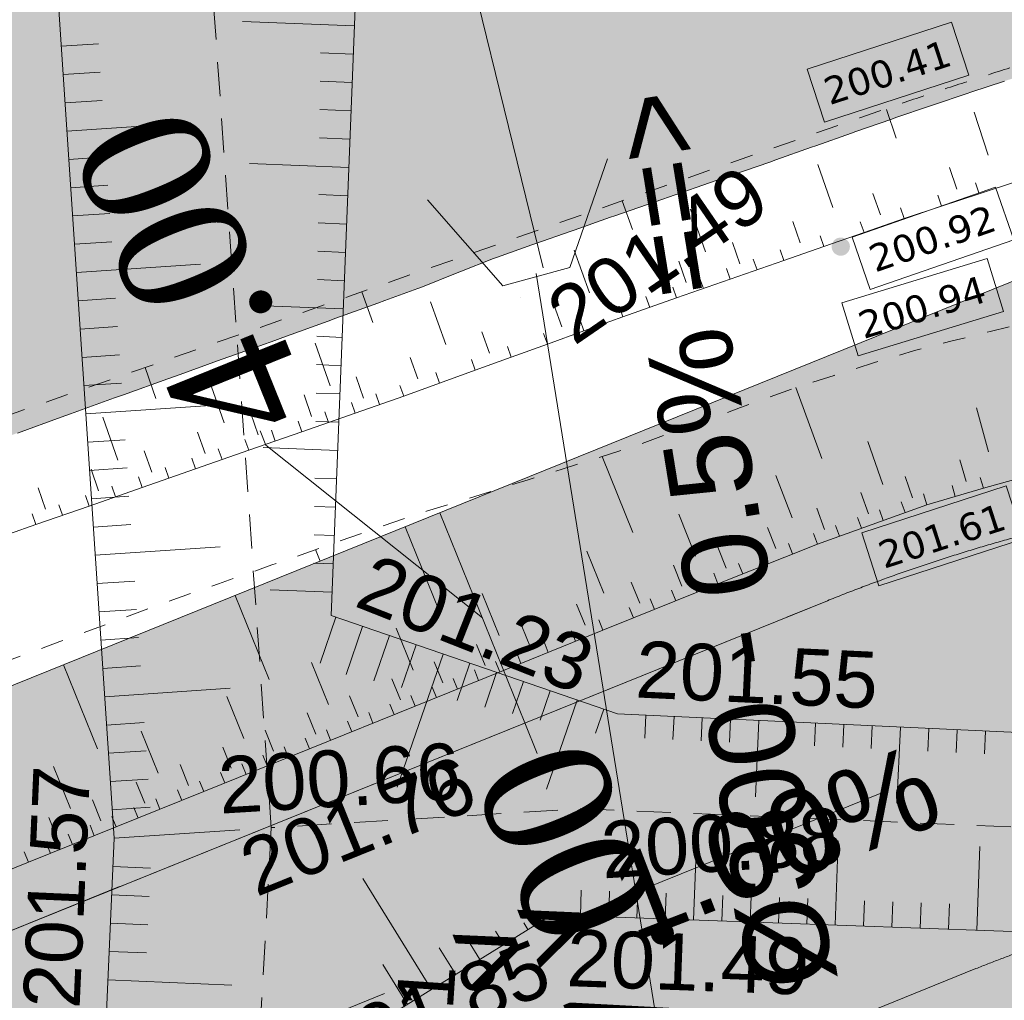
# Model space of a CAD drawing. Header units: millimetres. Extents: x -446952 to 537903, y -185749 to 168493.
# Tile 70 of 155: x 48869 to 66240, y 95243 to 112543. Entities that reach past the tile are written whole.
import ezdxf
from ezdxf.xclip import XClip

# ---------------------------------------------------------------- set-up
doc = ezdxf.new("R2010")
doc.units = ezdxf.units.MM
doc.header["$MEASUREMENT"] = 0
doc.header["$XCLIPFRAME"] = 0
for name, pattern in [('AXES', [101600, 63500, -12700, 12700, -12700]), ('CACHE2', [9525, 6350, -3175]), ('FOSSE', [1000, 600, -400]), ('Grille', [800, 400, -400]), ('Wipeout_Contour', [1000, 0, -1000])]:
    doc.linetypes.add(name, pattern=pattern)
for name, color, linetype in [('02 AF-17-0322 ZAE POMME- CHANTIER-2018-09-26_2_-1-PAP-SURFACES-VOIRIE', 7, 'Continuous'), ('02 AF-17-0322 ZAE POMME- CHANTIER-2018-09-26_2_0000-VALORIS-NOUE DERIV BASSIN', 7, 'Continuous'), ('02 AF-17-0322 ZAE POMME- CHANTIER-2018-09-26_2_0000-VALORIS-NOUE DERIV BASSIN EAU MAX RETENTION', 7, 'Continuous'), ('02 AF-17-0322 ZAE POMME- CHANTIER-2018-09-26_2_0000-VALORIS-NOUE DERIV BASSIN TEXTE ET COTES', 7, 'Continuous'), ('02 AF-17-0322 ZAE POMME- CHANTIER-2018-09-26_2_01-PAP- BORDURE CAN CS1 ET PANNEAU SIGNAL', 7, 'Continuous'), ('02 AF-17-0322 ZAE POMME- CHANTIER-2018-09-26_2_01-PAP- BORDURE T2', 7, 'Continuous'), ('02 AF-17-0322 ZAE POMME- CHANTIER-2018-09-26_2_01-PAP- NIVELLEMENT', 7, 'Continuous'), ('02 AF-17-0322 ZAE POMME- CHANTIER-2018-09-26_2_01-PAP- REVET EV', 7, 'Continuous'), ('02 AF-17-0322 ZAE POMME- CHANTIER-2018-09-26_2_01-PAP- REVET VOIE', 7, 'Continuous'), ('02 AF-17-0322 ZAE POMME- CHANTIER-2018-09-26_2_01-PAP-COTATION', 7, 'Continuous'), ('02 AF-17-0322 ZAE POMME- CHANTIER-2018-09-26_2_01-PAP-FILAIRE VOIE', 7, 'Continuous'), ('02 AF-17-0322 ZAE POMME- CHANTIER-2018-09-26_2_01-PAP-MARQUAGE AU SOL', 7, 'Continuous'), ('02 AF-17-0322 ZAE POMME- CHANTIER-2018-09-26_2_02-PAP-EP PROJET', 7, 'Continuous'), ('02 AF-17-0322 ZAE POMME- CHANTIER-2018-09-26_2_02-PAP-EP TEXTE POUR 2000°', 7, 'Continuous'), ('02 AF-17-0322 ZAE POMME- CHANTIER-2018-09-26_2_2D - Dessins placés - Géomètre.2D', 7, 'Continuous'), ('02 AF-17-0322 ZAE POMME- CHANTIER-2018-09-26_2_Defpoints', 7, 'Continuous'), ('02 AF-17-0322 ZAE POMME- CHANTIER-2018-09-26_2_X-PTS TOPO-TEXTE TOPOALT', 7, 'Continuous'), ('02 AF-17-0322 ZAE POMME- CHANTIER-2018-09-26_2_X-PTS TOPO-TOPOPOINT', 7, 'Continuous'), ('02 AF-17-0322 ZAE POMME- CHANTIER-2018-09-26_2_Y-FDP TOPO-TOP_AXE_FOSSE', 7, 'Continuous'), ('02 AF-17-0322 ZAE POMME- CHANTIER-2018-09-26_2_Y-FDP TOPO-TOP_BARBULE', 7, 'Continuous'), ('02 AF-17-0322 ZAE POMME- CHANTIER-2018-09-26_2_Y-FDP TOPO-TOP_TALUS', 7, 'Continuous'), ('02 AF-17-0322 ZAE POMME- CHANTIER-2018-09-26_2_ZZ- PAP ALT PTS PROJET', 7, 'Continuous'), ('2D - Dessins placés - Géomètre.2D', 7, 'Continuous')]:
    doc.layers.add(name, color=color, linetype=linetype)
doc.styles.add('STYLE_GENERE_1', font='txt')
doc.styles.add('STYLE_GENERE_3', font='verdana.ttf')
doc.styles.add('STYLE_GENERE_4', font='txt')

# ---------------------------------------------------------------- blocks, each defined once
blk = doc.blocks.new('Dessin_1_2', base_point=(-56559339, -2771872408))
at = {"color": 254, "linetype": 'Wipeout_Contour', "lineweight": 0, "ltscale": 2094265.569888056}
blk.add_wipeout([(-446952, -185749), (537903, -185749), (537903, 168493), (-446952, 168064)], dxfattribs=at).dxf.layer = '02 AF-17-0322 ZAE POMME- CHANTIER-2018-09-26_2_2D - Dessins placés - Géomètre.2D'
at = {"layer": '02 AF-17-0322 ZAE POMME- CHANTIER-2018-09-26_2_0000-VALORIS-NOUE DERIV BASSIN EAU MAX RETENTION', "linetype": 'Continuous', "lineweight": 15}
blk.add_hatch(color=255, dxfattribs=at).paths.add_polyline_path([(22336, 98100), (22382, 98110), (22909, 98221), (23193, 98281), (23726, 98394), (24005, 98453), (24573, 98572), (24864, 98633), (27530, 99191), (30466, 99806), (31445, 100011), (32422, 100224), (33376, 100442), (34327, 100668), (35277, 100904), (35926, 101070), (36575, 101241), (37222, 101415), (37840, 101587), (38032, 101640), (38653, 101818), (38841, 101872), (39465, 102056), (39649, 102110), (40179, 102271), (40331, 102317), (40863, 102483), (41012, 102529), (41546, 102699), (41692, 102745), (42371, 102967), (43049, 103193), (43726, 103423), (44493, 103691), (45259, 103965), (50698, 105925), (54449, 107275), (55190, 107543), (55312, 107587), (55891, 107799), (55978, 107832), (56559, 108065), (56635, 108097), (57230, 108328), (57299, 108356), (57904, 108568), (57972, 108593), (58582, 108807), (58651, 108832), (59295, 109057), (59368, 109084), (62210, 110068), (63546, 110542), (63622, 110569), (64328, 110816), (64989, 111043), (65650, 111264), (66311, 111481), (67020, 111708), (67729, 111929), (68438, 112145), (69287, 112397), (70136, 112640), (70985, 112876), (71835, 113105), (72621, 113309), (73407, 113507), (74194, 113699), (74952, 113862), (75012, 113875), (75792, 114060), (76573, 114239), (77554, 114446), (78536, 114642), (79519, 114829), (80503, 115007), (81488, 115174), (82473, 115333), (83460, 115482), (84447, 115621), (85435, 115751), (85545, 115764), (90049, 117938), (90551, 118346), (90928, 118520), (91349, 118845), (91802, 119045), (92151, 119301), (92663, 119516), (92953, 119512), (93502, 119756), (93775, 119733), (97909, 121711), (97130, 121651), (97128, 121651), (96261, 121584), (96257, 121583), (95392, 121517), (95385, 121516), (94522, 121450), (94514, 121449), (93653, 121383), (93642, 121382), (92820, 121319), (92807, 121318), (92001, 121256), (91987, 121255), (91169, 121189), (91152, 121188), (90337, 121122), (90318, 121121), (89504, 121056), (89483, 121054), (88680, 120990), (88657, 120988), (87855, 120924), (87830, 120922), (87031, 120858), (87004, 120856), (86048, 120779), (86011, 120777), (85059, 120701), (85019, 120698), (84071, 120622), (84027, 120619), (83082, 120543), (83035, 120540), (82093, 120465), (82043, 120461), (81105, 120386), (81051, 120382), (80117, 120308), (80059, 120304), (79128, 120229), (79067, 120225), (78140, 120151), (78074, 120147), (77152, 120073), (77082, 120068), (76164, 119995), (76090, 119990), (75361, 119932), (75300, 119928), (74573, 119870), (74509, 119866), (73771, 119809), (73704, 119804), (72976, 119748), (72906, 119743), (72182, 119688), (72109, 119682), (71387, 119627), (71312, 119622), (70532, 119562), (70449, 119556), (69671, 119497), (69586, 119490), (68811, 119431), (68722, 119425), (67950, 119366), (67859, 119359), (67215, 119310), (67137, 119304), (66494, 119255), (66414, 119249), (65773, 119200), (65692, 119194), (65095, 119149), (65017, 119143), (64422, 119097), (64343, 119091), (63749, 119046), (63668, 119040), (63034, 118992), (62946, 118985), (62314, 118937), (62224, 118930), (61594, 118882), (61503, 118875), (60661, 118811), (60535, 118801), (59696, 118738), (59567, 118728), (58732, 118664), (58600, 118654), (57829, 118595), (57700, 118585), (56940, 118528), (56810, 118518), (56051, 118460), (55918, 118450), (55171, 118321), (55037, 118298), (54298, 118152), (54160, 118126), (53413, 117978), (53270, 117951), (52478, 117794), (52324, 117764), (51517, 117605), (51357, 117574), (50554, 117415), (50389, 117384), (49591, 117226), (49422, 117194), (48628, 117037), (48454, 117004), (47668, 116848), (47489, 116814), (46708, 116659), (46525, 116625), (45748, 116471), (45560, 116435), (44788, 116283), (44595, 116246), (43828, 116094), (43630, 116057), (43006, 115933), (42841, 115902), (42219, 115779), (42051, 115747), (41433, 115625), (41261, 115593), (40719, 115486), (40565, 115456), (40026, 115350), (39869, 115320), (39333, 115214), (39173, 115184), (38641, 115079), (38478, 115048), (37949, 114944), (37784, 114913), (37258, 114809), (37090, 114777), (36471, 114655), (36270, 114616), (35654, 114495), (35449, 114456), (34836, 114335), (34628, 114295), (34140, 114199), (33971, 114166), (33485, 114071), (33315, 114038), (32830, 113943), (32658, 113909), (31954, 113771), (31698, 113721), (30999, 113584), (30739, 113534), (30044, 113397), (29779, 113346), (29073, 113207), (28798, 113154), (28096, 113016), (27817, 112962), (27119, 112825), (26836, 112770), (26142, 112634), (25854, 112578), (25166, 112443), (24873, 112386), (24251, 112264), (23982, 112211), (23364, 112090), (23090, 112037), (22476, 111917), (22199, 111863), (21594, 111744), (21315, 111690), (20721, 111573), (20440, 111519), (19850, 111403), (19566, 111348), (18979, 111233), (18970, 111231), (19051, 110836), (21270, 102327), (22193, 98789), (22319, 98183)])
blk.add_hatch(color=255, dxfattribs=at).paths.add_polyline_path([(22336, 98100), (22382, 98110), (22909, 98221), (23193, 98281), (23726, 98394), (24005, 98453), (24573, 98572), (24864, 98633), (27530, 99191), (30466, 99806), (31445, 100011), (32422, 100224), (33376, 100442), (34327, 100668), (35277, 100904), (35926, 101070), (36575, 101241), (37222, 101415), (37840, 101587), (38032, 101640), (38653, 101818), (38841, 101872), (39465, 102056), (39649, 102110), (40179, 102271), (40331, 102317), (40863, 102483), (41012, 102529), (41546, 102699), (41692, 102745), (42371, 102967), (43049, 103193), (43726, 103423), (44493, 103691), (45259, 103965), (50698, 105925), (54449, 107275), (55190, 107543), (55312, 107587), (55891, 107799), (55978, 107832), (56559, 108065), (56635, 108097), (57230, 108328), (57299, 108356), (57904, 108568), (57972, 108593), (58582, 108807), (58651, 108832), (59295, 109057), (59368, 109084), (62210, 110068), (63546, 110542), (63622, 110569), (64328, 110816), (64989, 111043), (65650, 111264), (66311, 111481), (67020, 111708), (67729, 111929), (68438, 112145), (69287, 112397), (70136, 112640), (70985, 112876), (71835, 113105), (72621, 113309), (73407, 113507), (74194, 113699), (74952, 113862), (75012, 113875), (75792, 114060), (76573, 114239), (77554, 114446), (78536, 114642), (79519, 114829), (80503, 115007), (81488, 115174), (82473, 115333), (83460, 115482), (84447, 115621), (85435, 115751), (85545, 115764), (90049, 117938), (90551, 118346), (90928, 118520), (91349, 118845), (91802, 119045), (92151, 119301), (92663, 119516), (92953, 119512), (93502, 119756), (93775, 119733), (97909, 121711), (97130, 121651), (97128, 121651), (96261, 121584), (96257, 121583), (95392, 121517), (95385, 121516), (94522, 121450), (94514, 121449), (93653, 121383), (93642, 121382), (92820, 121319), (92807, 121318), (92001, 121256), (91987, 121255), (91169, 121189), (91152, 121188), (90337, 121122), (90318, 121121), (89504, 121056), (89483, 121054), (88680, 120990), (88657, 120988), (87855, 120924), (87830, 120922), (87031, 120858), (87004, 120856), (86048, 120779), (86011, 120777), (85059, 120701), (85019, 120698), (84071, 120622), (84027, 120619), (83082, 120543), (83035, 120540), (82093, 120465), (82043, 120461), (81105, 120386), (81051, 120382), (80117, 120308), (80059, 120304), (79128, 120229), (79067, 120225), (78140, 120151), (78074, 120147), (77152, 120073), (77082, 120068), (76164, 119995), (76090, 119990), (75361, 119932), (75300, 119928), (74573, 119870), (74509, 119866), (73771, 119809), (73704, 119804), (72976, 119748), (72906, 119743), (72182, 119688), (72109, 119682), (71387, 119627), (71312, 119622), (70532, 119562), (70449, 119556), (69671, 119497), (69586, 119490), (68811, 119431), (68722, 119425), (67950, 119366), (67859, 119359), (67215, 119310), (67137, 119304), (66494, 119255), (66414, 119249), (65773, 119200), (65692, 119194), (65095, 119149), (65017, 119143), (64422, 119097), (64343, 119091), (63749, 119046), (63668, 119040), (63034, 118992), (62946, 118985), (62314, 118937), (62224, 118930), (61594, 118882), (61503, 118875), (60661, 118811), (60535, 118801), (59696, 118738), (59567, 118728), (58732, 118664), (58600, 118654), (57829, 118595), (57700, 118585), (56940, 118528), (56810, 118518), (56051, 118460), (55918, 118450), (55171, 118321), (55037, 118298), (54298, 118152), (54160, 118126), (53413, 117978), (53270, 117951), (52478, 117794), (52324, 117764), (51517, 117605), (51357, 117574), (50554, 117415), (50389, 117384), (49591, 117226), (49422, 117194), (48628, 117037), (48454, 117004), (47668, 116848), (47489, 116814), (46708, 116659), (46525, 116625), (45748, 116471), (45560, 116435), (44788, 116283), (44595, 116246), (43828, 116094), (43630, 116057), (43006, 115933), (42841, 115902), (42219, 115779), (42051, 115747), (41433, 115625), (41261, 115593), (40719, 115486), (40565, 115456), (40026, 115350), (39869, 115320), (39333, 115214), (39173, 115184), (38641, 115079), (38478, 115048), (37949, 114944), (37784, 114913), (37258, 114809), (37090, 114777), (36471, 114655), (36270, 114616), (35654, 114495), (35449, 114456), (34836, 114335), (34628, 114295), (34140, 114199), (33971, 114166), (33485, 114071), (33315, 114038), (32830, 113943), (32658, 113909), (31954, 113771), (31698, 113721), (30999, 113584), (30739, 113534), (30044, 113397), (29779, 113346), (29073, 113207), (28798, 113154), (28096, 113016), (27817, 112962), (27119, 112825), (26836, 112770), (26142, 112634), (25854, 112578), (25166, 112443), (24873, 112386), (24251, 112264), (23982, 112211), (23364, 112090), (23090, 112037), (22476, 111917), (22199, 111863), (21594, 111744), (21315, 111690), (20721, 111573), (20440, 111519), (19850, 111403), (19566, 111348), (18979, 111233), (18970, 111231), (19051, 110836), (21270, 102327), (22193, 98789), (22319, 98183)])
at = {"layer": '02 AF-17-0322 ZAE POMME- CHANTIER-2018-09-26_2_0000-VALORIS-NOUE DERIV BASSIN TEXTE ET COTES', "linetype": 'Continuous', "lineweight": 15}
for points in [[(63061, 110733, 1), (62798, 110551, 1)], [(63487, 108630, 1), (63223, 108448, 1)], [(63612, 106579, 1), (63349, 106398, 1)], [(63959, 103666, 1), (63695, 103485, 1)]]:
    blk.add_hatch(color=7, dxfattribs=at).paths.add_polyline_path(points)
at = {"layer": '02 AF-17-0322 ZAE POMME- CHANTIER-2018-09-26_2_01-PAP- REVET EV', "linetype": 'Continuous', "lineweight": 15, "true_color": 0xa2a233}
for points in [[(-63170, 80280), (-63242, 77481), (-41873, 76928, 0.060082), (-29238, 78120), (36796, 92482, 0.04246), (45383, 95129), (63118, 102292, -0.079278), (72332, 104408), (88296, 105486), (98071, 109153), (133989, 111579), (144168, 109260), (180087, 111685), (189862, 115352), (225780, 117778), (235959, 115459), (249828, 116396, 0.02499), (256128, 117139), (293331, 123425, -0.50605), (328592, 88023), (332309, 87422), (340488, 135449), (255462, 121083, -0.02499), (249559, 120387), (66650, 108033), (34400, 95007), (-13410, 84428), (-35779, 79893)], [(-63475, 68484, 0.414214), (-62501, 67458), (-42132, 66931, 0.060082), (-27113, 68349), (38921, 82710, 0.04246), (49128, 85857), (66863, 93020, -0.079278), (73006, 94431), (250502, 106419, 0.02499), (257794, 107279), (294459, 113473, -0.511687), (318710, 89553), (296240, -55550), (281365, -144134, 0.147477), (285971, -134819), (299201, -56028), (321675, 89094, 0.504374), (294497, 116522), (257294, 110237, -0.02499), (250300, 109412), (72804, 97424, 0.079278), (65740, 95802), (48004, 88638, -0.04246), (38284, 85642), (-27750, 71280, -0.060082), (-42054, 69930), (-63423, 70483)]]:
    blk.add_hatch(color=55, dxfattribs=at).paths.add_polyline_path(points)
at = {"layer": '02 AF-17-0322 ZAE POMME- CHANTIER-2018-09-26_2_01-PAP- REVET VOIE', "linetype": 'Continuous', "lineweight": 15, "true_color": 0xe8e8e8}
blk.add_hatch(color=254, dxfattribs=at).paths.add_polyline_path([(-127964, -74078, -0.246824), (-143938, -79120), (-101676, -86792, -0.418387), (-116091, -65592), (-93615, 47980, -0.343506), (-67600, 70507, -0.019452), (-65423, 70535), (-42054, 69930, 0.060082), (-27750, 71280), (38284, 85642, 0.04246), (48004, 88638), (65740, 95802, -0.079278), (72804, 97424), (250300, 109412, 0.02499), (257294, 110237), (294497, 116522, -0.504374), (321675, 89094), (299201, -56028), (285971, -134819, -0.40927), (265363, -149699), (307127, -157458, -0.40792), (292737, -136794), (306112, -57143), (328592, 88023, 0.50605), (293331, 123425), (256128, 117139, -0.02499), (249828, 116396), (72332, 104408, 0.079278), (63118, 102292), (45383, 95129, -0.04246), (36796, 92482), (-29238, 78120, -0.060082), (-41873, 76928), (-65241, 77533, 0.058037), (-73306, 76804, 0.30098), (-100482, 49339), (-123090, -64900, -0.147477)])
at = {"layer": '02 AF-17-0322 ZAE POMME- CHANTIER-2018-09-26_2_-1-PAP-SURFACES-VOIRIE', "color": 7, "linetype": 'Continuous', "lineweight": 15, "flags": 128}
for points in [[(-116091, -65592), (-111232, -41039), (-109291, -31230), (-105796, -13572), (-102302, 4085), (-100360, 13895), (-93615, 47980, -0.343506), (-67600, 70507, -0.019452), (-65423, 70535), (-63423, 70483), (-42054, 69930, 0.060082), (-27750, 71280), (38284, 85642, 0.04246), (48004, 88638), (65740, 95802, -0.079278), (72804, 97424), (250300, 109412, 0.02499)], [(88296, 105486), (72332, 104408, 0.079278), (63118, 102292), (45383, 95129, -0.04246), (36796, 92482), (-29238, 78120, -0.060082), (-41873, 76928), (-63242, 77481), (-65241, 77533, 0.058037), (-73306, 76804, 0.30098), (-100482, 49339), (-123090, -64900, -0.147477)]]:
    blk.add_lwpolyline(points, format="xyb", dxfattribs=at)
at = {"layer": '02 AF-17-0322 ZAE POMME- CHANTIER-2018-09-26_2_0000-VALORIS-NOUE DERIV BASSIN', "color": 7, "linetype": 'Continuous', "lineweight": 15}
for p, q in [((64330, 110450), (64160, 110960)), ((65953, 110152), (65708, 110913)), ((63215, 109231), (62953, 109987)), ((65400, 109554), (65275, 109934)), ((65794, 109473), (65732, 109663)), ((64053, 109100), (63923, 109478)), ((65132, 109255), (65069, 109445)), ((59680, 108841), (59500, 109348)), ((60970, 108448), (60706, 109203)), ((64471, 109033), (64407, 109222)), ((62639, 108607), (62507, 108985)), ((63765, 108789), (63699, 108978)), ((61576, 108236), (61444, 108613)), ((63058, 108542), (62992, 108731)), ((58922, 107726), (58653, 108479)), ((62352, 108295), (62286, 108484)), ((60629, 107905), (60497, 108282)), ((61878, 108130), (61812, 108318)), ((61405, 107964), (61339, 108153)), ((59681, 107574), (59548, 107951)), ((60931, 107799), (60865, 107988)), ((55099, 107201), (54907, 107743)), ((60458, 107633), (60392, 107822)), ((56389, 106810), (56119, 107563)), ((59984, 107468), (59918, 107657)), ((58434, 107124), (58297, 107500)), ((59511, 107302), (59444, 107491)), ((58824, 107054), (58756, 107242)), ((57156, 106661), (57020, 107037)), ((54344, 106084), (54080, 106839)), ((58180, 106819), (58111, 107007)), ((57541, 106587), (57473, 106775)), ((55894, 106206), (55759, 106582)), ((56907, 106358), (56839, 106546)), ((51273, 105858), (51081, 106407)), ((56278, 106131), (56211, 106320)), ((52476, 105431), (52212, 106186)), ((54935, 105867), (54803, 106244)), ((55644, 105903), (55577, 106092)), ((63022, 104801), (62563, 106052)), ((54017, 105545), (53885, 105923)), ((55216, 105753), (55149, 105942)), ((54318, 105439), (54252, 105627)), ((54788, 105603), (54722, 105791)), ((65961, 104922), (65749, 105693)), ((50598, 104774), (50334, 105530)), ((53078, 105217), (52946, 105595)), ((53848, 105274), (53782, 105463)), ((53378, 105110), (53312, 105299)), ((52138, 104889), (52006, 105266)), ((52909, 104946), (52843, 105135)), ((64099, 104344), (63834, 105099)), ((51198, 104561), (51067, 104938)), ((52439, 104782), (52373, 104971)), ((51969, 104618), (51903, 104807)), ((59686, 103494), (59145, 104835)), ((65567, 104396), (65456, 104780)), ((50261, 104233), (50129, 104611)), ((51499, 104454), (51433, 104643)), ((51030, 104290), (50964, 104478)), ((62497, 103756), (62210, 104503)), ((64619, 104106), (64489, 104485)), ((65871, 104276), (65817, 104469)), ((49324, 103906), (49192, 104283)), ((50561, 104126), (50495, 104315)), ((65374, 104131), (65318, 104323)), ((50093, 103962), (50027, 104151)), ((63843, 103828), (63708, 104204)), ((64876, 103986), (64815, 104176)), ((49624, 103799), (49558, 103987)), ((63069, 103550), (62931, 103925)), ((64104, 103709), (64036, 103897)), ((64490, 103847), (64423, 104036)), ((49156, 103635), (49090, 103824)), ((60794, 103079), (60495, 103821)), ((63718, 103570), (63650, 103759)), ((56269, 102114), (55670, 103598)), ((62212, 103216), (62063, 103587)), ((63331, 103432), (63264, 103620)), ((62945, 103293), (62874, 103480)), ((54170, 102992), (54089, 103194)), ((61333, 102865), (61184, 103236)), ((62506, 103118), (62431, 103303)), ((59176, 102426), (58876, 103168)), ((62066, 102942), (61992, 103128)), ((60553, 102551), (60404, 102922)), ((61627, 102767), (61553, 102952)), ((61187, 102591), (61113, 102777)), ((59808, 102250), (59658, 102621)), ((60815, 102441), (60740, 102626)), ((53270, 100903), (52671, 102387)), ((57328, 101679), (57029, 102421)), ((60069, 102140), (59994, 102325)), ((60442, 102290), (60367, 102476)), ((58843, 101860), (58693, 102231)), ((59697, 101989), (59622, 102175)), ((55809, 101066), (55509, 101807)), ((57878, 101470), (57729, 101841)), ((59159, 101772), (59084, 101957)), ((58677, 101577), (58602, 101763)), ((57078, 101147), (56928, 101518)), ((58195, 101382), (58120, 101568)), ((57712, 101187), (57637, 101373)), ((50239, 99679), (49640, 101162)), ((54316, 100463), (54017, 101205)), ((56332, 100845), (56182, 101216)), ((57339, 101037), (57264, 101222)), ((56966, 100886), (56891, 101072)), ((55585, 100544), (55436, 100915)), ((56220, 100585), (56145, 100770)), ((56593, 100735), (56518, 100921)), ((52824, 99860), (52524, 100602)), ((54839, 100243), (54689, 100614)), ((55847, 100434), (55772, 100619)), ((55474, 100283), (55399, 100469)), ((54093, 99941), (53943, 100312)), ((55101, 100133), (55026, 100318)), ((54728, 99982), (54653, 100167)), ((51312, 99249), (51012, 99991)), ((53347, 99640), (53197, 100011)), ((54354, 99831), (54280, 100017)), ((53608, 99530), (53533, 99715)), ((53981, 99680), (53906, 99866)), ((52601, 99338), (52451, 99709)), ((53235, 99379), (53160, 99565)), ((49766, 98625), (49467, 99367)), ((51848, 99034), (51698, 99405)), ((52862, 99228), (52787, 99414)), ((52489, 99078), (52414, 99263)), ((51075, 98722), (50925, 99093)), ((52116, 98927), (52041, 99112)), ((51730, 98771), (51655, 98956)), ((50302, 98410), (50153, 98781)), ((51343, 98615), (51268, 98800)), ((50957, 98459), (50882, 98644)), ((49530, 98098), (49380, 98469)), ((50184, 98147), (50109, 98332)), ((50571, 98303), (50496, 98488)), ((49798, 97991), (49723, 98176)), ((49411, 97835), (49337, 98020)), ((49025, 97679), (48950, 97864))]:
    blk.add_line(p, q, dxfattribs=at)
at = {"layer": '02 AF-17-0322 ZAE POMME- CHANTIER-2018-09-26_2_0000-VALORIS-NOUE DERIV BASSIN', "color": 7, "linetype": 'Grille', "lineweight": 15, "flags": 128}
for points in [[(369744, 142570), (353326, 140998), (349053, 139887), (348101, 139640), (347149, 139393), (346198, 139145), (345246, 138898), (344294, 138651), (343342, 138403), (342390, 138156), (341438, 137908), (340486, 137661), (339534, 137414), (338734, 137234), (338018, 137082), (337553, 137014), (337132, 136958), (336529, 136842), (335810, 136690), (335093, 136589), (334376, 136488), (333659, 136388), (332703, 136184), (331746, 135981), (330790, 135778), (329834, 135575), (328899, 135161), (327965, 134747), (327031, 134334), (326096, 133920), (325162, 133507), (324228, 133093), (323306, 132681), (322360, 132488), (321414, 132294), (320468, 132101), (319522, 131907), (318649, 131759), (317776, 131611), (316903, 131463), (316030, 131314), (315157, 131166), (314284, 131018), (313485, 130862), (312685, 130707), (311885, 130551), (311086, 130396), (310286, 130240), (309588, 130105), (308890, 129969), (308192, 129833), (307185, 129707), (306178, 129581), (305171, 129455), (304164, 129329), (303284, 129219), (302404, 129109), (301524, 128998), (300644, 128888), (299765, 128777), (298885, 128667), (298202, 128707), (297527, 128692), (296852, 128676), (295985, 128635), (295121, 128580), (294259, 128513), (293590, 128416), (292921, 128318), (292252, 128221), (291586, 128107), (290921, 127985), (290256, 127864), (289482, 127726), (288708, 127589), (288542, 127554), (287638, 127386), (286735, 127218), (285831, 127050), (284927, 126882), (284024, 126714), (283120, 126547), (282923, 126510), (281956, 126330), (280988, 126151), (280021, 125971), (279053, 125791), (278085, 125612), (277118, 125432), (276150, 125252), (275183, 125073), (274332, 124915), (273481, 124757), (272630, 124598), (271779, 124440), (270928, 124282), (270077, 124124), (269959, 124077), (268986, 123898), (268012, 123719), (267039, 123540), (266065, 123361), (265092, 123182), (264118, 123002), (263145, 122823), (262171, 122644), (261198, 122465), (260224, 122286), (259250, 122107), (258277, 121928), (256385, 121606), (254133, 121253), (252494, 121030), (251615, 120931), (250736, 120869), (249856, 120807), (248878, 120772), (247899, 120741), (246921, 120709), (245935, 120677), (244949, 120645), (243964, 120614), (242978, 120582), (241992, 120550), (241006, 120518), (240020, 120486), (239035, 120454), (238049, 120423), (237459, 120411), (236665, 120384), (235870, 120357), (235102, 120545), (234334, 120733), (233566, 120922), (232587, 121161), (231609, 121400), (230631, 121639), (229653, 121878), (228768, 122095), (227884, 122311), (227000, 122527), (226141, 122748), (225286, 122852), (224437, 122821), (223588, 122790), (222739, 122758), (221891, 122727), (221043, 122698), (220196, 122669), (219349, 122640), (218747, 122629), (218029, 122607), (217310, 122585), (216592, 122563), (215639, 122486), (214686, 122409), (213733, 122332), (213024, 122275), (212316, 122217), (211607, 122160), (210611, 122079), (209614, 121999), (208617, 121918), (207620, 121838), (206623, 121757), (205728, 121685), (204832, 121613), (203937, 121541), (203041, 121469), (202146, 121397), (201250, 121325), (200412, 121256), (199457, 121179), (198501, 121102), (197546, 121025), (196590, 120948), (195635, 120871), (194844, 120807), (194645, 120791), (193854, 120728), (192994, 120658), (192134, 120589), (191273, 120520), (190413, 120450), (189553, 120381), (188629, 120091), (187706, 119739), (186779, 119386), (185882, 119045), (184982, 118703), (184079, 118359), (183172, 118014), (182349, 117709), (181527, 117403), (180704, 117098), (179881, 116792), (178973, 116679), (178063, 116604), (177154, 116528), (176244, 116453), (175335, 116378), (174426, 116303), (173516, 116228), (172584, 116151), (171651, 116074), (170719, 115997), (169787, 115920), (169209, 115871), (168255, 115795), (167302, 115718), (166348, 115641), (165394, 115564), (164440, 115487), (163486, 115410), (162532, 115334), (161578, 115257), (160624, 115180), (159670, 115103), (158716, 115026), (157763, 114949), (156809, 114872), (155855, 114796), (154901, 114719), (153947, 114642), (152978, 114567), (152790, 114542), (151821, 114468), (150852, 114393), (149883, 114318), (148914, 114243), (147945, 114169), (146977, 114094), (146008, 114019), (145039, 113944), (144070, 113869), (142951, 114036), (141832, 114264), (140718, 114490), (139610, 114714), (138507, 114937), (137410, 115158), (136386, 115372), (135368, 115584), (134356, 115794), (133351, 115800), (132413, 115724), (131475, 115648), (130537, 115572), (129599, 115496), (128661, 115419), (127723, 115343), (126785, 115267), (125846, 115191), (124908, 115115), (123970, 115038), (123032, 114962), (122094, 114886), (121156, 114810), (120218, 114734), (119280, 114657), (119245, 114647), (118252, 114567), (117259, 114488), (116267, 114408), (115274, 114328), (114281, 114248), (113333, 114172), (112385, 114096), (111436, 114020), (110488, 113944), (109540, 113868), (108592, 113792), (107643, 113716), (106708, 113641), (105772, 113565), (104837, 113490), (103901, 113415), (102965, 113340), (102030, 113265), (101094, 113190), (100895, 113174), (100129, 113112), (99363, 113051), (98597, 112989), (97831, 112928), (96974, 112673), (96123, 112359), (95271, 112045), (94419, 111731), (93604, 111431), (92835, 111150), (92020, 110850), (91205, 110550), (90390, 110249), (89583, 109952), (88776, 109655), (87969, 109357), (86980, 109239), (85988, 109160), (84996, 109080), (84004, 109000), (83012, 108921), (82019, 108841), (81027, 108761), (80035, 108682), (79043, 108602), (78051, 108523), (77059, 108443), (76269, 108379), (75478, 108315), (74631, 108248), (73834, 108184), (73037, 108120), (72241, 108057), (71378, 107982), (70517, 107889), (69659, 107762), (68800, 107635), (68084, 107499), (67370, 107348), (66655, 107197), (65989, 107043), (65323, 106875), (64658, 106707), (63949, 106494), (63241, 106268), (62533, 106042), (61587, 105699), (60641, 105355), (59695, 105011), (59043, 104802), (58438, 104614), (57837, 104426), (57239, 104239), (56646, 104052), (56044, 103872), (55197, 103583), (54258, 103253), (53318, 102923), (52379, 102593), (51440, 102263), (50507, 101917), (49574, 101571), (48641, 101225), (47708, 100879), (46775, 100532), (46022, 100199), (45268, 99865), (44515, 99531), (43848, 99247), (43182, 98966), (42515, 98686), (41842, 98429), (41167, 98181), (40493, 97932), (39691, 97659), (38887, 97401), (38083, 97142), (37436, 96963), (36789, 96789), (36141, 96615), (35192, 96376), (34242, 96141), (33292, 95905), (32316, 95687), (31340, 95470), (30364, 95252), (29388, 95034), (28412, 94816), (27514, 94671), (26617, 94527), (25720, 94382), (24860, 94245), (24058, 94122), (23257, 93998), (22454, 93874), (21681, 93751), (20907, 93627), (20730, 93599), (19956, 93475), (19182, 93351), (18260, 93205), (17285, 93048), (16310, 92891), (15335, 92735), (14361, 92578), (13386, 92421), (12412, 92265), (11438, 92108), (10465, 91951), (9491, 91795), (8518, 91638), (7545, 91482), (6570, 91324), (5595, 91166), (4620, 91008), (3645, 90850), (2671, 90692), (1697, 90534), (722, 90377), (-252, 90219), (-1226, 90061), (-2213, 89901), (-3201, 89741), (-4189, 89581), (-5177, 89421), (-6165, 89261), (-7153, 89101), (-8141, 88941), (-9129, 88781), (-10117, 88621), (-11105, 88461), (-12093, 88301), (-13081, 88141), (-14069, 87981), (-15057, 87821), (-16045, 87661), (-17033, 87501), (-18021, 87341), (-19009, 87181), (-19997, 87021), (-20985, 86861), (-21912, 86697), (-22839, 86532), (-23766, 86367), (-23725, 86409), (-24567, 86275), (-25409, 86140), (-26251, 86005), (-27199, 85815), (-28147, 85625), (-29096, 85435), (-30044, 85244), (-30992, 85054), (-31953, 84796), (-33541, 84448), (-36350, 84050), (-38977, 83804), (-40660, 83720), (-41587, 83638), (-42362, 83628), (-43136, 83624), (-43911, 83620), (-44686, 83616), (-45701, 83612), (-46717, 83609), (-47733, 83605), (-48748, 83602), (-49764, 83598), (-50780, 83595), (-51795, 83591), (-52619, 83586), (-53443, 83582), (-54268, 83577), (-55092, 83572), (-55293, 83572), (-56275, 83568), (-57256, 83564), (-58238, 83560), (-59103, 83979), (-59958, 84629), (-60813, 85278), (-61668, 85928), (-62519, 86153), (-63379, 86140), (-64239, 86126), (-65099, 86113), (-65829, 86095), (-66559, 86078), (-67289, 86060), (-68186, 86031), (-69083, 86002), (-69980, 85974), (-70877, 85945), (-71774, 85916), (-72503, 86038), (-73232, 86159), (-73749, 86283), (-74691, 86292), (-75634, 86299), (-76576, 86283), (-77266, 86262), (-77957, 86228), (-78648, 86178), (-79541, 86146), (-80434, 86115), (-81327, 86084), (-82220, 86053), (-83114, 86021), (-84007, 85990), (-84900, 85959), (-85945, 85907), (-86991, 85855), (-88037, 85802), (-89085, 85744), (-90163, 85207), (-91247, 84667), (-92366, 84078), (-93495, 83486), (-94635, 82890), (-95786, 82291), (-96948, 81688), (-97732, 81292), (-98516, 80895), (-99300, 80498), (-100232, 80655), (-101164, 80811), (-102096, 80968), (-103028, 81125), (-103960, 81281), (-104891, 81438), (-105830, 81526), (-106776, 81545), (-107710, 81559), (-108643, 81573), (-109577, 81587), (-110510, 81601), (-111443, 81615), (-112377, 81629), (-113108, 81645), (-113837, 81661), (-114566, 81676), (-115294, 81691), (-116019, 81707), (-116744, 81723), (-117468, 81738), (-118192, 81754), (-119150, 81772), (-120110, 81790), (-121071, 81808), (-122031, 81826), (-122991, 81845), (-123951, 81863), (-124912, 81881), (-125866, 81898), (-126821, 81916), (-127775, 81933), (-128730, 81950), (-129684, 81967), (-130639, 81984), (-131593, 82002), (-132548, 82019), (-133502, 82036), (-134457, 82053), (-135411, 82070), (-136366, 82088), (-137320, 82105), (-138275, 82122), (-139230, 82139), (-140184, 82157), (-141214, 82174), (-142244, 82191), (-143275, 82209), (-144305, 82226), (-145335, 82244), (-146286, 82260), (-147237, 82277), (-148187, 82294), (-149138, 82310), (-150089, 82327), (-151040, 82344), (-151990, 82360), (-152941, 82377), (-153892, 82394), (-154843, 82410), (-155793, 82427), (-156744, 82443), (-157695, 82460), (-158645, 82477), (-159596, 82493), (-160547, 82510), (-161498, 82527, -0.311801), (-167334, 86272), (-171134, 95525), (-172095, 96951)], [(23051, 98968), (30992, 100503, 0.036324), (45002, 104282), (63594, 110779, -0.067415), (89895, 116152), (104097, 117103)]]:
    blk.add_lwpolyline(points, format="xyb", dxfattribs=at)
at = {"layer": '02 AF-17-0322 ZAE POMME- CHANTIER-2018-09-26_2_0000-VALORIS-NOUE DERIV BASSIN', "color": 7, "linetype": 'Continuous', "lineweight": 15, "flags": 128}
for points in [[(66867, 104552), (65871, 104276), (64876, 103986), (62945, 103293), (61187, 102591), (59697, 101989), (59159, 101772), (57712, 101187), (55847, 100434), (53981, 99680), (52116, 98927), (50571, 98303), (49025, 97679), (47480, 97054), (46341, 96594), (45203, 96134), (44195, 95747), (43187, 95364), (42111, 94998)], [(66455, 109686), (65794, 109473), (65132, 109255), (64471, 109033), (63765, 108789), (63058, 108542), (62352, 108295), (61405, 107964), (60458, 107633), (59511, 107302), (58824, 107054), (58180, 106819), (57541, 106587), (56907, 106358), (56278, 106131), (55644, 105903), (54788, 105603), (53848, 105274), (52909, 104946), (51969, 104618), (51030, 104290), (50093, 103962), (49156, 103635), (48219, 103308)]]:
    blk.add_lwpolyline(points, dxfattribs=at)
at = {"layer": '02 AF-17-0322 ZAE POMME- CHANTIER-2018-09-26_2_0000-VALORIS-NOUE DERIV BASSIN EAU MAX RETENTION', "color": 255, "linetype": 'Continuous', "lineweight": 15, "flags": 128}
blk.add_lwpolyline([(48829, 105251), (49603, 105530), (49763, 105588), (50543, 105869), (50698, 105925), (51484, 106208), (51636, 106262), (52426, 106547), (52574, 106600), (53368, 106886), (53511, 106938), (54311, 107225), (54449, 107275), (55190, 107543), (55312, 107587), (55891, 107799), (55978, 107832), (56559, 108065), (56635, 108097), (57230, 108328), (57299, 108356), (57904, 108568), (57972, 108593), (58582, 108807), (58651, 108832), (59295, 109057), (59368, 109084), (60213, 109376), (60315, 109412), (61159, 109704), (61262, 109740), (62105, 110032), (62210, 110068), (62839, 110291), (62916, 110318), (63546, 110542), (63622, 110569), (64254, 110790), (64328, 110816), (64920, 111019), (64989, 111043), (65582, 111242), (65650, 111264), (66245, 111459)], dxfattribs=at)
blk.add_lwpolyline([(48829, 105251), (49603, 105530), (49763, 105588), (50543, 105869), (50698, 105925), (51484, 106208), (51636, 106262), (52426, 106547), (52574, 106600), (53368, 106886), (53511, 106938), (54311, 107225), (54449, 107275), (55190, 107543), (55312, 107587), (55891, 107799), (55978, 107832), (56559, 108065), (56635, 108097), (57230, 108328), (57299, 108356), (57904, 108568), (57972, 108593), (58582, 108807), (58651, 108832), (59295, 109057), (59368, 109084), (60213, 109376), (60315, 109412), (61159, 109704), (61262, 109740), (62105, 110032), (62210, 110068), (62839, 110291), (62916, 110318), (63546, 110542), (63622, 110569), (64254, 110790), (64328, 110816), (64920, 111019), (64989, 111043), (65582, 111242), (65650, 111264), (66245, 111459)], dxfattribs=at)
at = {"layer": '02 AF-17-0322 ZAE POMME- CHANTIER-2018-09-26_2_0000-VALORIS-NOUE DERIV BASSIN TEXTE ET COTES', "color": 7, "linetype": 'Continuous', "lineweight": 15, "flags": 128}
for points in [[(63066, 110736), (62762, 111668), (65309, 112498), (65613, 111566)], [(63876, 107781), (63554, 108707), (66085, 109587), (66407, 108662)], [(63661, 106613), (63375, 107550), (65938, 108331), (66224, 107394)], [(64027, 102557), (63724, 103489), (66273, 104317), (66576, 103385)]]:
    blk.add_lwpolyline(points, close=True, dxfattribs=at)
at = {"layer": '02 AF-17-0322 ZAE POMME- CHANTIER-2018-09-26_2_01-PAP- BORDURE CAN CS1 ET PANNEAU SIGNAL', "color": 161, "linetype": 'AXES', "lineweight": 15, "true_color": 0x40a5ff, "flags": 128}
blk.add_lwpolyline([(328592, 88023, 0.511687), (292793, 123334), (256128, 117139, -0.02499), (249828, 116396), (235959, 115459), (225780, 117778), (189862, 115352), (180087, 111685), (144168, 109260), (133989, 111579), (98071, 109153), (88296, 105486), (72332, 104408, 0.079278), (63118, 102292), (45383, 95129, -0.04246), (36796, 92482), (-29238, 78120, -0.060082), (-41873, 76928), (-65241, 77533, 0.365399), (-100482, 49339), (-123090, -64900, -0.409989), (-143986, -79111), (-146048, -78734)], format="xyb", dxfattribs=at)
at = {"layer": '02 AF-17-0322 ZAE POMME- CHANTIER-2018-09-26_2_01-PAP- BORDURE T2', "color": 7, "linetype": 'Continuous', "lineweight": 15, "flags": 128}
blk.add_lwpolyline([(321675, 89094, 0.511687), (293959, 116432), (257294, 110237, -0.02499), (250300, 109412), (72804, 97424, 0.079278), (65740, 95802), (48004, 88638, -0.04246), (38284, 85642), (-27750, 71280, -0.060082), (-42054, 69930), (-65423, 70535, 0.365399), (-93615, 47980), (-102950, 808), (-101949, -9584), (-108938, -44899), (-113822, -54126), (-116091, -65592, 0.418387), (-101676, -86792), (-96884, -87669)], format="xyb", dxfattribs=at)
at = {"layer": '02 AF-17-0322 ZAE POMME- CHANTIER-2018-09-26_2_01-PAP- NIVELLEMENT', "color": 7, "linetype": 'Continuous', "lineweight": 15}
blk.add_line((52490, 98000), (52490, 98000), dxfattribs=at)
at = {"layer": '02 AF-17-0322 ZAE POMME- CHANTIER-2018-09-26_2_01-PAP-COTATION', "color": 161, "linetype": 'Continuous', "lineweight": 15, "true_color": 0x40a5ff}
for p, q in [((53213, 105038), (53112, 105288)), ((57031, 101991), (53213, 105038)), ((57780, 100136), (56281, 103845)), ((57780, 100136), (57996, 99599))]:
    blk.add_line(p, q, dxfattribs=at)
at = {"layer": '02 AF-17-0322 ZAE POMME- CHANTIER-2018-09-26_2_01-PAP-FILAIRE VOIE', "color": 7, "linetype": 'Continuous', "lineweight": 15, "flags": 128}
for points in [[(34400, 95007), (66650, 108033), (249559, 120387, 0.02499), (255462, 121083), (340488, 135449), (334913, 102715), (331142, 80568), (316405, -13756), (310076, -57695), (294903, -148053)], [(-123090, -64900), (-100482, 49339, -0.365399), (-65241, 77533), (-41873, 76928, 0.060082), (-29238, 78120), (36796, 92482, 0.04246), (45383, 95129), (63118, 102292, -0.079278), (72332, 104408), (249828, 116396, 0.02499), (256128, 117139), (292793, 123334, -0.511687), (328592, 88023), (306112, -57143), (292737, -136794, 0.410378), (307276, -157485), (328925, -161413)], [(240996, -145363), (265128, -149571, 0.416044), (285971, -134819), (299201, -56028), (321675, 89094, 0.511687), (293959, 116432), (257294, 110237, -0.02499), (250300, 109412), (72804, 97424, 0.079278), (65740, 95802)], [(63118, 102292), (45383, 95129, -0.04246), (36796, 92482), (-29238, 78120, -0.060082), (-41873, 76928), (-65241, 77533, 0.365399), (-100482, 49339), (-123090, -64900, -0.409989), (-143986, -79111), (-146048, -78734)], [(65740, 95802), (48004, 88638, -0.04246), (38284, 85642), (-27750, 71280, -0.060082), (-42054, 69930), (-65423, 70535, 0.365399), (-93615, 47980), (-116091, -65592, 0.418387), (-101676, -86792), (-96884, -87669)]]:
    blk.add_lwpolyline(points, format="xyb", dxfattribs=at)
at = {"layer": '02 AF-17-0322 ZAE POMME- CHANTIER-2018-09-26_2_01-PAP-MARQUAGE AU SOL', "color": 254, "linetype": 'CACHE2', "lineweight": 15, "true_color": 0xe8e8e8, "flags": 128}
blk.add_lwpolyline([(-123079, -82876), (-97048, 48660, -0.365399), (-65332, 74034), (-41964, 73429, 0.060082), (-28494, 74700), (37540, 89062, 0.04246), (46694, 91883), (64429, 99047, -0.079278), (72568, 100916), (250064, 112904, 0.02499), (256711, 113688), (293376, 119883, -0.511687), (325134, 88558), (302657, -56586), (286366, -153601)], format="xyb", dxfattribs=at)
at = {"layer": '02 AF-17-0322 ZAE POMME- CHANTIER-2018-09-26_2_02-PAP-EP PROJET', "color": 30, "linetype": 'Continuous', "lineweight": 15, "true_color": 0xff6600, "flags": 128}
blk.add_lwpolyline([(56064, 109365), (57394, 107847), (58574, 108170), (59240, 110091)], dxfattribs=at)
at = {"layer": '02 AF-17-0322 ZAE POMME- CHANTIER-2018-09-26_2_02-PAP-EP PROJET', "color": 30, "linetype": 'AXES', "lineweight": 15, "true_color": 0xff6600, "flags": 128}
blk.add_lwpolyline([(60966, 89558), (57982, 108064)], dxfattribs=at)
at = {"layer": '02 AF-17-0322 ZAE POMME- CHANTIER-2018-09-26_2_02-PAP-EP TEXTE POUR 2000°', "color": 30, "linetype": 'Continuous', "lineweight": 15, "true_color": 0xff6600, "flags": 128}
blk.add_lwpolyline([(50743, 138183), (58105, 108168)], dxfattribs=at)
at = {"layer": '02 AF-17-0322 ZAE POMME- CHANTIER-2018-09-26_2_Defpoints', "color": 161, "linetype": 'Continuous', "lineweight": 15, "true_color": 0x40a5ff}
for p, q in [((56281, 103845), (56282, 103845)), ((55030, 103339), (55030, 103339)), ((57780, 100136), (57780, 100136)), ((56528, 99630), (56528, 99631)), ((56528, 99630), (56528, 99631))]:
    blk.add_line(p, q, dxfattribs=at)
at = {"layer": '02 AF-17-0322 ZAE POMME- CHANTIER-2018-09-26_2_X-PTS TOPO-TOPOPOINT', "color": 14, "linetype": 'Continuous', "lineweight": 15, "true_color": 0xa80f02}
for p, q in [((57701, 107645), (57701, 107645)), ((54364, 102030), (54364, 102030)), ((59414, 100296), (59414, 100296)), ((58791, 98623), (58791, 98623)), ((53308, 98290), (53309, 98290)), ((50536, 98105), (50536, 98105)), ((58260, 96754), (58260, 96754))]:
    blk.add_line(p, q, dxfattribs=at)
at = {"layer": '02 AF-17-0322 ZAE POMME- CHANTIER-2018-09-26_2_Y-FDP TOPO-TOP_AXE_FOSSE', "color": 14, "linetype": 'FOSSE', "lineweight": 15, "true_color": 0xa80f02, "flags": 128}
for points in [[(51591, 122768), (53308, 98290), (58791, 98623), (71096, 98102), (92400, 97252), (115433, 96299), (124087, 95878)], [(53308, 98290), (52150, 77204), (52070, 60004), (51744, 42412)]]:
    blk.add_lwpolyline(points, dxfattribs=at)
at = {"layer": '02 AF-17-0322 ZAE POMME- CHANTIER-2018-09-26_2_Y-FDP TOPO-TOP_BARBULE', "color": 14, "linetype": 'Continuous', "lineweight": 15, "true_color": 0xa80f02}
for p, q in [((54775, 112435), (52802, 112513)), ((49602, 112074), (50257, 112117)), ((54756, 111935), (54177, 111958)), ((49636, 111575), (50290, 111619)), ((54736, 111436), (54170, 111458)), ((49669, 111076), (50324, 111120)), ((54716, 110936), (54164, 110958)), ((49702, 110577), (51887, 110723)), ((54696, 110436), (54157, 110458)), ((49736, 110078), (50392, 110122)), ((54677, 109937), (52923, 110006)), ((49769, 109579), (50425, 109623)), ((54657, 109437), (54144, 109457)), ((49803, 109080), (50459, 109124)), ((54637, 108937), (54137, 108957)), ((49836, 108581), (50493, 108625)), ((54617, 108438), (54131, 108457)), ((49869, 108083), (52061, 108229)), ((54597, 107938), (54124, 107957)), ((49903, 107584), (50560, 107628)), ((54578, 107439), (53044, 107499)), ((49936, 107085), (50594, 107129)), ((54558, 106939), (54111, 106957)), ((49969, 106586), (50628, 106630)), ((54538, 106439), (54105, 106457)), ((50003, 106087), (50662, 106131)), ((54518, 105940), (54098, 105956)), ((50036, 105588), (52234, 105735)), ((54499, 105440), (54091, 105456)), ((50069, 105089), (50729, 105133)), ((54479, 104941), (53166, 104993)), ((50103, 104590), (50763, 104635)), ((54459, 104441), (54078, 104456)), ((50136, 104092), (50797, 104136)), ((54439, 103941), (54072, 103956)), ((50169, 103593), (50830, 103637)), ((54420, 103442), (54065, 103456)), ((50203, 103094), (52407, 103241)), ((54400, 102942), (54059, 102956)), ((50236, 102595), (50898, 102639)), ((54380, 102443), (53287, 102486)), ((50269, 102096), (50931, 102140)), ((54446, 102001), (54167, 101190)), ((54919, 101839), (54628, 100993)), ((50303, 101597), (50965, 101641)), ((55392, 101677), (55117, 100878)), ((55864, 101514), (55606, 100762)), ((56337, 101352), (55530, 99001)), ((50336, 101098), (50999, 101142)), ((56810, 101190), (56584, 100531)), ((57283, 101027), (57073, 100416)), ((57756, 100865), (57562, 100300)), ((50369, 100599), (52581, 100747)), ((58229, 100703), (58051, 100185)), ((58702, 100540), (58163, 98970)), ((59175, 100378), (59029, 99954)), ((59913, 100273), (59895, 99866)), ((60413, 100249), (60394, 99843)), ((50403, 100100), (51066, 100145)), ((60912, 100226), (60894, 99821)), ((61412, 100203), (61393, 99798)), ((61911, 100180), (61849, 98831)), ((62411, 100157), (62392, 99753)), ((62910, 100133), (62891, 99730)), ((63410, 100110), (63391, 99707)), ((63909, 100087), (63890, 99684)), ((64409, 100064), (64346, 98724)), ((64908, 100041), (64889, 99639)), ((65408, 100017), (65389, 99616)), ((65907, 99994), (65888, 99594)), ((50436, 99602), (51100, 99646)), ((50469, 99103), (51134, 99147)), ((50503, 98604), (51168, 98648)), ((50536, 98105), (52754, 98253)), ((60759, 96663), (60813, 98162)), ((63257, 96573), (63311, 98059)), ((65755, 96482), (65809, 97957)), ((50514, 97605), (51174, 97576)), ((56136, 95436), (54920, 97395)), ((58760, 96736), (58776, 97188)), ((59260, 96718), (59276, 97170)), ((59759, 96700), (59776, 97151)), ((60259, 96681), (60275, 97132)), ((50492, 97106), (51151, 97077)), ((61258, 96645), (61275, 97094)), ((61758, 96627), (61774, 97075)), ((62258, 96609), (62274, 97056)), ((62757, 96591), (62773, 97038)), ((63757, 96555), (63773, 97000)), ((64256, 96536), (64272, 96981)), ((64756, 96518), (64772, 96962)), ((65256, 96500), (65272, 96943)), ((50470, 96606), (51127, 96577)), ((57835, 96490), (57762, 96608)), ((57411, 96227), (57265, 96462)), ((56986, 95963), (56767, 96316)), ((50448, 96107), (51104, 96078)), ((56561, 95699), (56269, 96169)), ((55711, 95172), (55274, 95877)), ((50426, 95607), (52609, 95511))]:
    blk.add_line(p, q, dxfattribs=at)
at = {"layer": '02 AF-17-0322 ZAE POMME- CHANTIER-2018-09-26_2_Y-FDP TOPO-TOP_TALUS', "color": 14, "linetype": 'Continuous', "lineweight": 15, "true_color": 0xa80f02, "flags": 128}
for points in [[(55171, 122427), (54364, 102030), (59414, 100296)], [(50536, 98105), (48994, 121176)], [(59414, 100296), (70777, 99768), (92298, 98833), (115726, 97882), (124036, 97461), (124858, 110525), (125893, 111657)], [(50536, 98105), (49611, 77133), (49701, 59861), (49208, 43166)], [(58260, 96754), (55392, 94974), (54206, 77399), (54211, 59348), (53684, 42574)], [(58260, 96754), (71252, 96283), (92710, 95488), (115112, 94683), (124247, 94488)]]:
    blk.add_lwpolyline(points, dxfattribs=at)
at = {"layer": '02 AF-17-0322 ZAE POMME- CHANTIER-2018-09-26_2_0000-VALORIS-NOUE DERIV BASSIN TEXTE ET COTES', "color": 7, "linetype": 'Continuous', "lineweight": 15, "char_height": 480, "attachment_point": 4, "style": 'STYLE_GENERE_3'}
for s, insert, rotation in [('\\A1;{\\pql;\\fVerdana|b0|i0|c0|p38;200.41}', (63082, 111256), 18.055), ('\\A1;{\\pql;\\fVerdana|b0|i0|c0|p38;200.92}', (63882, 108302), 19.1812), ('\\A1;{\\pql;\\fVerdana|b0|i0|c0|p38;200.94}', (63687, 107132), 16.9444), ('\\A1;{\\pql;\\fVerdana|b0|i0|c0|p38;201.61}', (64044, 103077), 17.9944)]:
    blk.add_mtext(s, dxfattribs=dict(at, insert=insert, rotation=rotation))
at = {"layer": '02 AF-17-0322 ZAE POMME- CHANTIER-2018-09-26_2_01-PAP- NIVELLEMENT', "color": 7, "linetype": 'Continuous', "lineweight": 15, "insert": (60784, 97481), "char_height": 1500, "attachment_point": 5, "rotation": 21.0936, "style": 'STYLE_GENERE_4'}
blk.add_mtext('\\A1;{\\pqc;\\fArial|b0|i0|c0|p38;>> 1.00%}', dxfattribs=at)
at = {"layer": '02 AF-17-0322 ZAE POMME- CHANTIER-2018-09-26_2_01-PAP-COTATION', "color": 161, "linetype": 'Continuous', "lineweight": 15, "true_color": 0x40a5ff, "char_height": 2250, "attachment_point": 5, "rotation": 111.9951, "style": 'STYLE_GENERE_1'}
for s, insert in [('\\A1;{\\pqc;\\fTimes New Roman|b0|i0|c0|p22;4.00}', (51925, 107998)), ('\\A1;{\\pqc;\\fTimes New Roman|b0|i0|c0|p22;7.00}', (59011, 96859))]:
    blk.add_mtext(s, dxfattribs=dict(at, insert=insert))
at = {"layer": '02 AF-17-0322 ZAE POMME- CHANTIER-2018-09-26_2_02-PAP-EP TEXTE POUR 2000°', "color": 30, "linetype": 'Continuous', "lineweight": 15, "true_color": 0xff6600, "insert": (61776, 95343), "char_height": 1500, "attachment_point": 1, "rotation": 99.2003, "style": 'STYLE_GENERE_4'}
blk.add_mtext('\\A1;{\\pql;\\fArial|b0|i0|c0|p38;Ø300 - 0.5% ==>}', dxfattribs=at)
at = {"layer": '02 AF-17-0322 ZAE POMME- CHANTIER-2018-09-26_2_X-PTS TOPO-TEXTE TOPOALT', "color": 14, "linetype": 'Continuous', "lineweight": 15, "true_color": 0xa80f02, "char_height": 1000, "style": 'STYLE_GENERE_4'}
for s, insert, attachment_point, rotation in [('\\A1;{\\pql;\\fArial|b0|i0|c0|p38;201.49}', (58082, 107604), 1, 34.5271), ('\\A1;{\\pql;\\fArial|b0|i0|c0|p38;201.23}', (54741, 102193), 7, 338.4585), ('\\A1;{\\pql;\\fArial|b0|i0|c0|p38;201.55}', (59718, 100573), 7, 357.3408), ('\\A1;{\\pql;\\fArial|b0|i0|c0|p38;200.66}', (52345, 99533), 1, 3.4792), ('\\A1;{\\pql;\\fArial|b0|i0|c0|p38;201.57}', (48925, 95127), 1, 87.4732), ('\\A1;{\\pql;\\fArial|b0|i0|c0|p38;200.88}', (59097, 98391), 1, 3.4792), ('\\A1;{\\pql;\\fArial|b0|i0|c0|p38;201.49}', (58542, 96494), 1, 357.9216), ('\\A1;{\\pql;\\fArial|b0|i0|c0|p38;201.51}', (56289, 91570), 7, 86.1406)]:
    blk.add_mtext(s, dxfattribs=dict(at, insert=insert, attachment_point=attachment_point, rotation=rotation))
at = {"layer": '02 AF-17-0322 ZAE POMME- CHANTIER-2018-09-26_2_ZZ- PAP ALT PTS PROJET', "color": 7, "linetype": 'Continuous', "lineweight": 15, "char_height": 1000, "attachment_point": 1, "rotation": 21.9951, "style": 'STYLE_GENERE_4'}
for s, insert in [('\\A1;{\\pql;\\fArial|b0|i0|c0|p38;201.76}', (52667, 97989)), ('\\A1;{\\pql;\\fArial|b0|i0|c0|p38;201.85}', (53978, 94744))]:
    blk.add_mtext(s, dxfattribs=dict(at, insert=insert))

msp = doc.modelspace()

# ---------------------------------------------------------------- block references
at = {"layer": '2D - Dessins placés - Géomètre.2D', "color": 7, "linetype": 'Continuous', "lineweight": 40}
ref = msp.add_blockref('Dessin_1_2', (-56559339, -2771872408), dxfattribs=at)
XClip(ref).set_block_clipping_path([(-446952.2139278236, -185748.9586169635), (537903.0822630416, -185748.9586169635), (537903.0822630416, 168492.6257651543), (-446952.2139278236, 168063.6339895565)])

doc.saveas('drawing.dxf')
